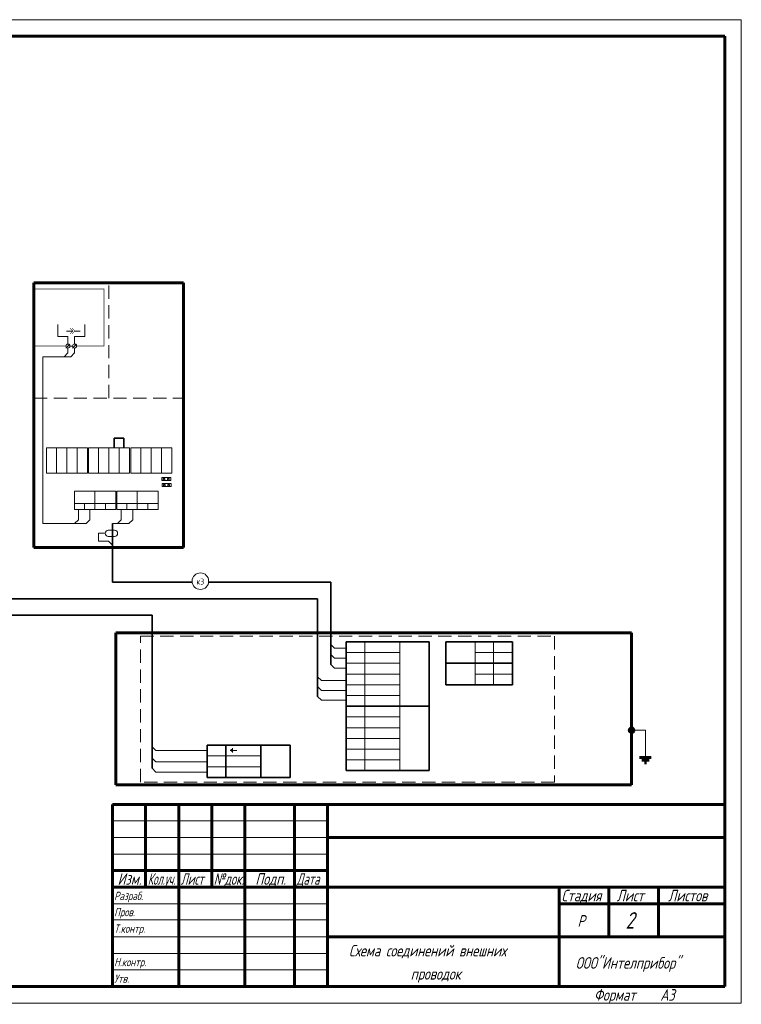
# Model space of a CAD drawing. Header units: millimetres. Extents: x 0 to 840, y 0 to 297.
# Tile 3 of 3: x 622 to 840, y 0 to 297. Entities that reach past the tile are written whole.
import ezdxf

# ---------------------------------------------------------------- set-up
doc = ezdxf.new("R2010")
doc.units = ezdxf.units.MM
for name, pattern in [('K5LT32768', [0]), ('K5LT32769', [0]), ('K5LT32770', [6, 4, -2]), ('K5LT_BASIC', [0]), ('K5LT_DASHED', [6, 4, -2]), ('K5LT_THIN', [0])]:
    doc.linetypes.add(name, pattern=pattern)
doc.layers.add('FOR', color=7, linetype='Continuous', true_color=0xffffff)
doc.layers.add('Системный слой', color=7, linetype='Continuous')
doc.styles.add('KTEXTSTYLE', font='gost_au.shx', dxfattribs={"width": 0.96, "height": 5})

# ---------------------------------------------------------------- blocks, each defined once
blk = doc.blocks.new('U18')
at = {"layer": 'Системный слой', "true_color": 0xffffff}
h = blk.add_hatch(color=7, dxfattribs=at)
h.paths.add_polyline_path([(807.34, 82.89), (806.34, 81.9), (806.84, 81.7), (807.34, 81.9), (807.54, 82.4)])
h.paths.add_polyline_path([(806.34, 81.9), (807.34, 82.89), (806.84, 83.1), (806.34, 82.89), (806.14, 82.4)])
at = {"layer": 'Системный слой', "color": 5, "linetype": 'K5LT_BASIC', "lineweight": 60, "true_color": 0x0000ff}
for p, q in [((806.14, 81.7), (807.54, 83.1)), ((809.27, 74.21), (812.78, 74.21)), ((809.92, 73.39), (812.13, 73.39)), ((810.71, 72.6), (811.34, 72.6))]:
    blk.add_line(p, q, dxfattribs=at)
at = {"layer": 'Системный слой', "color": 7, "linetype": 'K5LT_THIN', "lineweight": 18}
for p in [(807.54, 82.4), (811.02, 74.71)]:
    blk.add_line(p, (811.02, 82.4), dxfattribs=at)
at = {"layer": 'Системный слой', "color": 5, "linetype": 'K5LT_BASIC', "lineweight": 60, "true_color": 0x0000ff}
blk.add_circle((806.84, 82.4), 0.701, dxfattribs=at)
blk = doc.blocks.new('U28')
at = {"layer": 'Системный слой', "color": 7, "linetype": 'K5LT_THIN', "lineweight": 18}
for p, q in [((648.73, 142.83), (650.62, 142.83)), ((648.73, 140.96), (650.62, 140.96))]:
    blk.add_line(p, q, dxfattribs=at)
for centre, start, end in [((648.73, 141.89), 90, 270), ((650.62, 141.89), 270, 90)]:
    blk.add_arc(centre, 0.934, start, end, dxfattribs=at)
blk = doc.blocks.new('U29')
at = {"layer": 'Системный слой', "color": 7, "linetype": 'K5LT_THIN', "lineweight": 18}
for p, q in [((638, 202.98), (636.12, 202.98)), ((640.2, 202.98), (638.6, 202.98))]:
    blk.add_line(p, q, dxfattribs=at)
at = {"layer": 'Системный слой', "color": 7, "linetype": 'K5LT_THIN', "const_width": 0.18}
for points in [[(637.15, 202.13), (638, 202.98), (637.15, 203.83)], [(637.75, 202.13), (638.6, 202.98), (637.75, 203.83)]]:
    blk.add_lwpolyline(points, dxfattribs=at)

msp = doc.modelspace()

# ---------------------------------------------------------------- linework, layer by layer
at = {"color": 7, "linetype": 'K5LT_THIN', "lineweight": 18}
for p, q in [((420, 297), (840, 297)), ((650, 55), (715, 55)), ((650, 50), (715, 50)), ((650, 45), (715, 45)), ((650, 30), (715, 30)), ((650, 25.18), (715, 25.18)), ((650, 20), (715, 20)), ((650, 15), (715, 15)), ((650, 10), (715, 10)), ((840, 0), (420, 0))]:
    msp.add_line(p, q, dxfattribs=at)
at = {"color": 5, "linetype": 'K5LT_BASIC', "lineweight": 60, "true_color": 0x0000ff}
for p, q in [((440, 292), (835, 292)), ((835, 292), (835, 5)), ((650, 60), (835, 60)), ((650, 5), (650, 60)), ((660, 55), (660, 60)), ((670, 5), (670, 60)), ((680, 55), (680, 60)), ((690, 5), (690, 60)), ((705, 5), (705, 60)), ((715, 5), (715, 60)), ((660, 50), (660, 55)), ((680, 50), (680, 55)), ((660, 45), (660, 50)), ((680, 45), (680, 50)), ((715, 50), (785, 50)), ((785, 50), (835, 50)), ((660, 40), (660, 45)), ((680, 40), (680, 45)), ((650, 40), (670, 40)), ((660, 35), (660, 40)), ((670, 40), (690, 40)), ((680, 35), (680, 40)), ((690, 40), (705, 40)), ((705, 40), (715, 40)), ((650, 35), (670, 35)), ((670, 35), (690, 35)), ((690, 35), (705, 35)), ((705, 35), (715, 35)), ((715, 35), (785, 35)), ((785, 35), (835, 35)), ((785, 20), (785, 35)), ((800, 20), (800, 35)), ((815, 20), (815, 35)), ((785, 30), (800, 30)), ((800, 30), (815, 30)), ((815, 30), (835, 30)), ((715, 20), (785, 20)), ((785, 5), (785, 20)), ((785, 20), (835, 20)), ((835, 5), (440, 5))]:
    msp.add_line(p, q, dxfattribs=at)
at = {"layer": 'FOR', "color": 7, "linetype": 'K5LT_THIN', "lineweight": 18}
msp.add_line((840, 0), (840, 297), dxfattribs=at)
at = {"layer": 'Системный слой', "color": 5, "linetype": 'K5LT_BASIC', "lineweight": 60, "true_color": 0x0000ff}
for p, q in [((626.26, 217.55), (671.48, 217.55)), ((626.26, 137.56), (626.26, 217.55)), ((671.48, 217.55), (671.48, 137.56)), ((671.48, 137.56), (626.26, 137.56)), ((651.01, 111.84), (651.01, 65.88)), ((806.84, 111.84), (651.01, 111.84)), ((806.84, 65.88), (806.84, 111.84)), ((651.01, 65.88), (806.84, 65.88))]:
    msp.add_line(p, q, dxfattribs=at)
at = {"layer": 'Системный слой', "color": 7, "linetype": 'K5LT_DASHED', "lineweight": 18}
for p, q in [((648.87, 182.74), (648.87, 217.55)), ((626.26, 182.74), (671.48, 182.74))]:
    msp.add_line(p, q, dxfattribs=at)
at = {"layer": 'Системный слой', "color": 7, "linetype": 'K5LT_THIN', "lineweight": 18}
for p, q in [((633.45, 204.95), (633.45, 201.35)), ((641.59, 204.95), (641.59, 201.35)), ((636.51, 201.35), (633.45, 201.35)), ((636.51, 201.35), (636.51, 199.04)), ((638.53, 201.35), (638.53, 199.04)), ((638.53, 201.35), (641.59, 201.35)), ((636.53, 196.34), (635.38, 195.19)), ((635.91, 197.82), (637.11, 199.02)), ((636.53, 197.82), (636.53, 196.34)), ((637.11, 198.44), (637.92, 198.44)), ((638.53, 196.34), (637.38, 195.19)), ((637.92, 197.84), (639.13, 199.04)), ((638.53, 197.84), (638.53, 196.34)), ((637.38, 195.19), (628.91, 195.19)), ((628.91, 144.86), (628.91, 195.19)), ((664.87, 157.78), (664.87, 158.75)), ((664.87, 158.75), (667.64, 158.75)), ((667.64, 157.78), (664.87, 157.78)), ((665.33, 158.47), (665.33, 158)), ((665.79, 158.47), (665.33, 158.47)), ((665.33, 158), (665.79, 158)), ((665.79, 158), (665.79, 158.47)), ((666.65, 158.47), (666.65, 158)), ((667.11, 158.47), (666.65, 158.47)), ((666.65, 158), (667.11, 158)), ((667.11, 158), (667.11, 158.47)), ((667.64, 158.75), (667.64, 157.78)), ((664.97, 155.97), (664.97, 156.95)), ((664.97, 156.95), (667.74, 156.95)), ((667.74, 155.97), (664.97, 155.97)), ((665.9, 156.66), (665.43, 156.66)), ((665.43, 156.66), (665.43, 156.2)), ((665.43, 156.2), (665.9, 156.2)), ((665.9, 156.2), (665.9, 156.66)), ((667.22, 156.66), (666.75, 156.66)), ((666.75, 156.66), (666.75, 156.2)), ((666.75, 156.2), (667.22, 156.2)), ((667.22, 156.2), (667.22, 156.66)), ((667.74, 156.95), (667.74, 155.97)), ((639.69, 149.06), (639.69, 146)), ((643.14, 149.06), (643.14, 146)), ((652.64, 149.06), (652.64, 146)), ((656.1, 149.06), (656.1, 146)), ((639.69, 146), (638.54, 144.86)), ((643.14, 146), (642, 144.86)), ((652.64, 146), (651.5, 144.86)), ((656.1, 146), (654.95, 144.86)), ((642, 144.86), (628.91, 144.86)), ((642, 144.86), (637, 144.86)), ((654.95, 144.86), (649.95, 144.86)), ((647.79, 141.89), (645.73, 141.89)), ((645.73, 141.89), (645.73, 139.49)), ((648.81, 139.49), (645.73, 139.49)), ((648.81, 139.49), (649.95, 138.35)), ((715.98, 108.3), (717.12, 107.16)), ((720.6, 107.16), (717.12, 107.16)), ((715.98, 105.3), (717.12, 104.16)), ((720.6, 104.16), (717.12, 104.16)), ((715.98, 102.3), (717.12, 101.16)), ((720.6, 101.16), (717.12, 101.16)), ((711.98, 98.58), (713.12, 97.44)), ((711.98, 95.58), (713.12, 94.44)), ((720.6, 97.44), (713.12, 97.44)), ((711.98, 92.58), (713.12, 91.44)), ((720.6, 94.44), (713.12, 94.44)), ((720.6, 91.44), (713.12, 91.44)), ((661.98, 77.4), (663.12, 76.26)), ((678.6, 76.26), (663.12, 76.26)), ((685.68, 76.33), (685.68, 76.44)), ((685.68, 76.33), (685.68, 76.21)), ((685.94, 76.33), (685.94, 76.66)), ((685.94, 76.33), (685.94, 76)), ((686.23, 76.33), (686.23, 76.99)), ((686.23, 76.33), (686.23, 75.67)), ((687.56, 76.33), (686.23, 76.33)), ((661.98, 74), (663.12, 72.86)), ((678.6, 72.86), (663.12, 72.86)), ((661.98, 70.94), (663.12, 69.79)), ((678.6, 69.79), (663.12, 69.79))]:
    msp.add_line(p, q, dxfattribs=at)
at = {"layer": 'Системный слой', "color": 7, "linetype": 'K5LT32768', "lineweight": 35}
for p, q in [((650.45, 167.73), (650.45, 170.62)), ((650.45, 170.62), (653.41, 170.62)), ((653.41, 170.62), (653.41, 167.73)), ((649.95, 144.86), (649.95, 127.14)), ((649.95, 127.14), (674.06, 127.14)), ((679.03, 127.14), (715.98, 127.14)), ((715.98, 127.14), (715.98, 102.3)), ((537.75, 122.14), (711.98, 122.14)), ((711.98, 122.14), (711.98, 92.58)), ((545.01, 117.14), (661.98, 117.14)), ((661.98, 117.14), (661.98, 70.94)), ((745.71, 109.1), (720.6, 109.1)), ((720.6, 70.22), (720.6, 109.1)), ((745.71, 70.22), (745.71, 109.1)), ((750.71, 109.1), (770.82, 109.1)), ((750.71, 96.14), (750.71, 109.1)), ((770.82, 96.14), (770.82, 109.1)), ((750.71, 102.62), (770.82, 102.62)), ((750.71, 96.14), (770.82, 96.14)), ((720.6, 89.66), (745.71, 89.66)), ((678.6, 68.16), (678.6, 77.88)), ((678.6, 77.88), (703.71, 77.88)), ((684.27, 77.88), (684.27, 68.16)), ((694.8, 77.88), (694.8, 68.16)), ((703.71, 68.16), (703.71, 77.88)), ((745.71, 70.22), (720.6, 70.22)), ((703.71, 68.16), (678.6, 68.16))]:
    msp.add_line(p, q, dxfattribs=at)
at = {"layer": 'Системный слой', "color": 18, "linetype": 'K5LT32769', "lineweight": 15, "true_color": 0x010101}
for p, q in [((630.06, 167.73), (642.43, 167.73)), ((630.06, 167.71), (630.06, 160.05)), ((633.04, 167.73), (633.04, 160.03)), ((636.16, 167.73), (636.16, 160.03)), ((639.29, 167.73), (639.29, 160.03)), ((642.43, 167.73), (642.43, 160.03)), ((642.77, 167.73), (655.14, 167.73)), ((642.77, 167.71), (642.77, 160.05)), ((645.75, 167.73), (645.75, 160.03)), ((648.87, 167.73), (648.87, 160.03)), ((652.01, 167.73), (652.01, 160.03)), ((655.14, 167.73), (655.14, 160.03)), ((655.54, 167.72), (667.9, 167.72)), ((655.54, 167.7), (655.54, 160.04)), ((658.52, 167.72), (658.52, 160.02)), ((661.63, 167.72), (661.63, 160.02)), ((664.77, 167.72), (664.77, 160.02)), ((667.9, 167.72), (667.9, 160.02)), ((630.06, 160.03), (642.43, 160.03)), ((642.77, 160.03), (655.14, 160.03)), ((655.54, 160.02), (667.9, 160.02)), ((638.54, 149.06), (638.54, 154.61)), ((638.54, 154.61), (651.04, 154.61)), ((644.66, 154.61), (644.66, 149.06)), ((651.04, 154.61), (651.04, 149.06)), ((651.32, 154.61), (663.83, 154.61)), ((651.32, 149.06), (651.32, 154.61)), ((657.45, 154.61), (657.45, 149.06)), ((663.83, 154.61), (663.83, 149.06)), ((651.04, 150.93), (638.54, 150.93)), ((651.04, 149.06), (638.54, 149.06)), ((641.58, 150.93), (641.58, 149.06)), ((647.86, 150.93), (647.86, 149.05)), ((663.83, 150.93), (651.32, 150.93)), ((663.83, 149.06), (651.32, 149.06)), ((654.37, 150.93), (654.37, 149.06)), ((660.65, 150.93), (660.65, 149.05)), ((726.27, 109.1), (726.27, 70.22)), ((736.8, 109.1), (736.8, 99.38)), ((770.82, 109.1), (759.62, 109.1)), ((759.62, 109.1), (759.62, 102.62)), ((765.15, 109.1), (765.15, 96.14)), ((736.8, 105.86), (720.6, 105.86)), ((759.62, 105.86), (770.82, 105.86)), ((736.8, 102.62), (720.6, 102.62)), ((750.71, 102.62), (770.82, 102.62)), ((770.82, 102.62), (759.62, 102.62)), ((759.62, 102.62), (759.62, 96.14)), ((720.6, 99.38), (736.8, 99.38)), ((736.8, 99.38), (720.6, 99.38)), ((736.8, 99.38), (736.8, 89.66)), ((759.62, 99.38), (770.82, 99.38)), ((736.8, 96.14), (720.6, 96.14)), ((736.8, 92.9), (720.6, 92.9)), ((736.8, 89.66), (720.6, 89.66)), ((736.8, 89.66), (736.8, 79.94)), ((736.8, 86.42), (720.6, 86.42)), ((736.8, 83.18), (720.6, 83.18)), ((736.8, 79.94), (720.6, 79.94)), ((736.8, 79.94), (736.8, 70.22)), ((694.8, 74.64), (678.6, 74.64)), ((736.8, 76.7), (720.6, 76.7)), ((694.8, 71.4), (678.6, 71.4)), ((736.8, 73.46), (720.6, 73.46))]:
    msp.add_line(p, q, dxfattribs=at)
at = {"layer": 'Системный слой', "color": 5, "linetype": 'K5LT32770', "lineweight": 15, "true_color": 0x0000ff}
for p, q in [((658.44, 110.77), (783.55, 110.77)), ((658.44, 66.77), (658.44, 110.77)), ((783.55, 110.77), (783.55, 66.77)), ((783.55, 66.77), (658.44, 66.77))]:
    msp.add_line(p, q, dxfattribs=at)
at = {"layer": 'Системный слой', "color": 7, "linetype": 'K5LT_THIN', "const_width": 0.18}
for points in [[(635.91, 198.44), (626.26, 198.44), (626.26, 215.66), (647.4, 215.66), (647.4, 198.44), (639.13, 198.44)], [(637.92, 198.44), (637.11, 198.44)], [(637.92, 198.44), (637.11, 198.44)], [(647.4, 198.44), (639.13, 198.44)]]:
    msp.add_lwpolyline(points, dxfattribs=at)
at = {"layer": 'Системный слой', "color": 7, "linetype": 'K5LT_THIN', "lineweight": 18}
for centre in [(636.51, 198.42), (638.53, 198.44)]:
    msp.add_circle(centre, 0.602, dxfattribs=at)
msp.add_arc((676.55, 127.42), 2.5, 0, 360, dxfattribs=at)

# ---------------------------------------------------------------- block references
at = {"layer": 'Системный слой'}
for name in ['U29', 'U28', 'U18']:
    msp.add_blockref(name, (0, 0), dxfattribs=at)

# ---------------------------------------------------------------- texts
at = {"color": 7, "char_height": 2.5, "attachment_point": 1, "style": 'KTEXTSTYLE'}
for s, insert in [('\\H3.5;\\W0.965;\\Q15;\\Q15;Изм.', (651.53, 39.23)), ('\\H3.5;\\W0.965;\\Q15;\\Q15;\\W0.735;Кол.уч.', (660.65, 39.23)), ('\\H3.5;\\W0.965;\\Q15;\\Q15;\\W0.816;Лист', (670.6, 39.23)), ('\\H3.5;\\W0.965;\\Q15;\\Q15;\\W0.859;№док.', (680.57, 39.23)), ('\\H3.5;\\W0.965;\\Q15;\\Q15;Подп.', (693.15, 39.23)), ('\\H3.5;\\W0.965;\\Q15;\\Q15;\\W0.816;Дата', (705.6, 39.23)), ('\\H3.5;\\W0.965;\\Q15;\\Q15;\\H2.50;Разраб.', (650.5, 33.63)), ('\\H3.5;\\W0.965;\\Q15;\\Q15;Стадия', (785.66, 34.23)), ('\\H3.5;\\W0.965;\\Q15;\\Q15;Лист', (802.33, 34.23)), ('\\H3.5;\\W0.965;\\Q15;\\Q15;Листов', (817.88, 34.23)), ('\\H3.5;\\W0.965;\\Q15;\\Q15;\\H2.50;Пров.', (650.5, 28.73)), ('\\H3.5;\\W0.965;\\Q15;\\Q15;\\H5.00;2', (805, 27.47)), ('\\H3.5;\\W0.965;\\Q15;\\Q15;Р', (790.52, 26.58)), ('\\H3.5;\\W0.965;\\Q15;\\Q15;\\H2.50;Т.контр.', (650.5, 23.73)), ('\\H3.5;\\W0.965;\\Q15;\\Q15;Схема соединений внешних', (721.44, 17.58)), ('\\H3.5;\\W0.965;\\Q15;\\Q15;\\H2.50;Н.контр.', (650.5, 13.63)), ('\\H3.5;\\W0.965;\\Q15;\\Q15;ООО"Интелприбор"', (789.96, 13.88)), ('\\H3.5;\\W0.965;\\Q15;\\Q15;проводок', (740.1, 10.58)), ('\\H3.5;\\W0.965;\\Q15;\\Q15;\\H2.50;Утв.', (650.5, 8.63)), ('\\H3.5;\\W0.965;\\Q15;\\Q15;Формат', (795.5, 4.23)), ('\\H3.5;\\W0.965;\\Q15;\\Q15;A3', (815.5, 4.23))]:
    msp.add_mtext(s, dxfattribs=dict(at, insert=insert))
at = {"layer": 'Системный слой', "color": 7, "insert": (675.35, 128.21), "char_height": 2.5, "attachment_point": 1, "style": 'KTEXTSTYLE'}
msp.add_mtext('\\H3.5;\\W0.965;\\Q15;\\Q0;\\H1.80;к3', dxfattribs=at)

doc.saveas('drawing.dxf')
